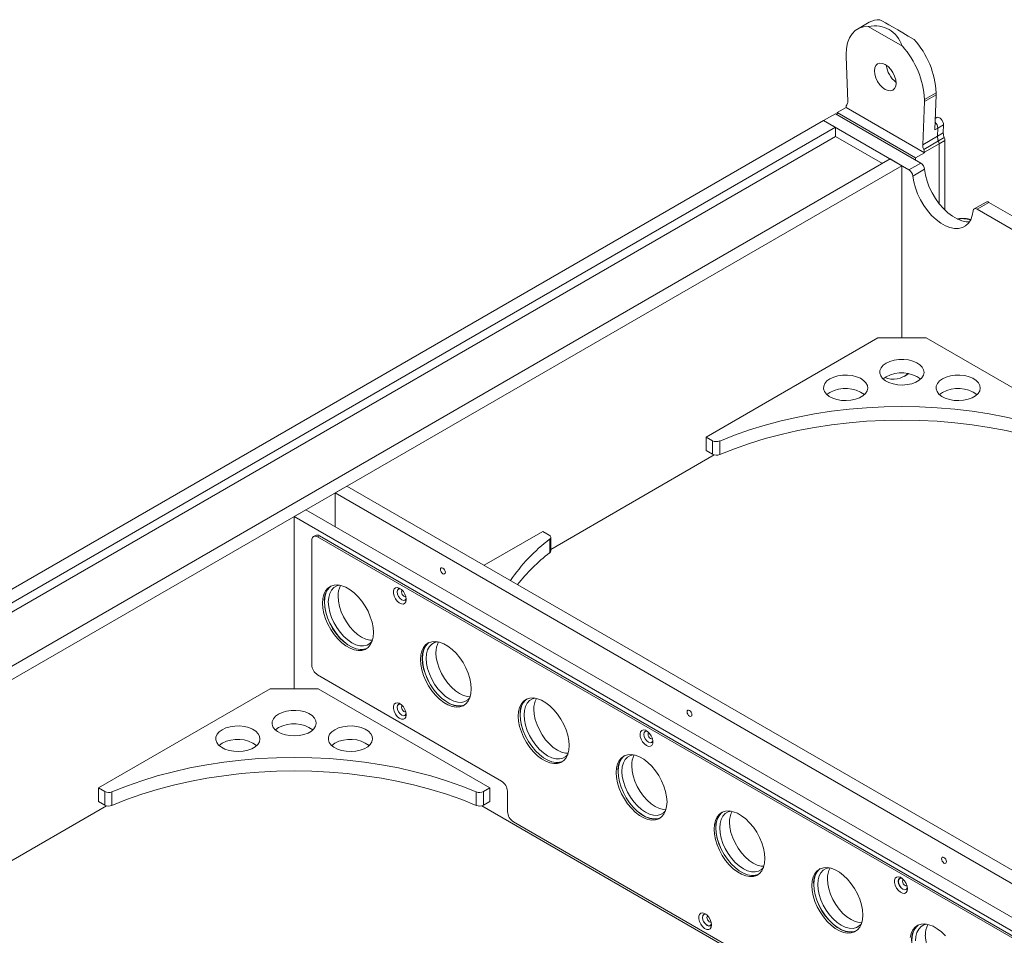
# Model space of a CAD drawing. Header units: millimetres. Extents: x -1824 to 791, y 646 to 1974.
# Tile 11 of 13: x -99 to 257, y 1466 to 1796. Entities that reach past the tile are written whole.
import ezdxf

# ---------------------------------------------------------------- set-up
doc = ezdxf.new("R2010")
doc.units = ezdxf.units.MM

msp = doc.modelspace()

# ---------------------------------------------------------------- linework, layer by layer
at = {"linetype": 'Continuous', "lineweight": 15}
for p, q in [((208.41, 1795.52), (204.17, 1793.07)), ((220.34, 1786.89), (208.01, 1794)), ((200.03, 1783.2), (200.03, 1783.91)), ((200.03, 1783.2), (200.04, 1783.2)), ((200.64, 1766.92), (200.04, 1783.2)), ((228.31, 1767.58), (232.56, 1770.03)), ((228.31, 1766.87), (232.56, 1769.32)), ((232.54, 1769.32), (232.06, 1756.66)), ((232.56, 1769.32), (232.56, 1770.03)), ((196.85, 1762.88), (200.03, 1764.72)), ((200.03, 1764.72), (200.03, 1764.87)), ((200.03, 1764.72), (228.31, 1748.39)), ((228.3, 1766.88), (227.7, 1751.3)), ((228.3, 1766.88), (228.31, 1766.87)), ((228.31, 1767.58), (228.31, 1766.87)), ((191.9, 1760.03), (196.14, 1762.48)), ((226.98, 1744.67), (196.14, 1762.48)), ((196.85, 1762.88), (225.13, 1746.56)), ((196.85, 1762.07), (196.85, 1762.88)), ((232.81, 1761.11), (232.21, 1760.76)), ((232.21, 1760.77), (232.38, 1760.86)), ((191.9, 1760.03), (-210.95, 1527.47)), ((196.14, 1757.58), (-209.33, 1523.5)), ((222.74, 1742.22), (191.9, 1760.03)), ((196.14, 1757.58), (191.9, 1760.03)), ((196.14, 1754.31), (196.14, 1757.58)), ((232.06, 1756.66), (233.12, 1757.27)), ((233.01, 1754.36), (233.12, 1757.27)), ((233.12, 1757.27), (235.24, 1758.5)), ((235.24, 1758.5), (235.13, 1755.59)), ((-208.55, 1520.69), (196.14, 1754.31)), ((196.14, 1754.31), (213.11, 1744.52)), ((227.7, 1751.3), (233.01, 1754.36)), ((235.13, 1755.59), (233.01, 1754.36)), ((235.49, 1753.89), (233.37, 1752.67)), ((233.37, 1752.67), (228.07, 1749.61)), ((233.62, 1751.61), (228.31, 1748.55)), ((235.74, 1752.83), (233.62, 1751.61)), ((233.62, 1730), (233.62, 1751.61)), ((235.74, 1727.64), (235.74, 1752.83)), ((228.31, 1748.39), (225.13, 1746.56)), ((225.13, 1746.56), (225.13, 1745.74)), ((228.31, 1748.55), (228.31, 1748.39)), ((215.94, 1746.15), (-204.08, 1503.68)), ((220.18, 1743.7), (-199.84, 1501.23)), ((220.18, 1743.7), (215.94, 1746.15)), ((220.18, 1727.37), (220.18, 1743.7)), ((222.74, 1742.22), (226.98, 1744.67)), ((224.14, 1739.97), (228.39, 1742.42)), ((250.57, 1730.58), (246.32, 1728.13)), ((247.32, 1728.03), (251.57, 1730.48)), ((294.16, 1705.89), (251.57, 1730.48)), ((220.18, 1694.71), (220.18, 1727.37)), ((289.91, 1703.44), (247.32, 1728.03)), ((220.18, 1681.52), (220.18, 1694.71)), ((211.47, 1681.52), (149.47, 1645.72)), ((228.89, 1681.52), (211.47, 1681.52)), ((290.89, 1645.72), (228.89, 1681.52)), ((220.99, 1667.59), (222.74, 1668.6)), ((149.47, 1645.72), (151.78, 1644.39)), ((149.47, 1645.72), (149.47, 1640.82)), ((151.78, 1644.39), (151.78, 1639.49)), ((154.38, 1644.27), (154.38, 1639.37)), ((149.47, 1640.82), (151.78, 1639.49)), ((93.33, 1605.14), (152.4, 1639.25)), ((15.47, 1625.52), (19.72, 1627.97)), ((15.47, 1625.52), (15.47, 1613.28)), ((515.4, 1336.92), (15.47, 1625.52)), ((519.64, 1339.37), (19.72, 1627.97)), ((4.87, 1619.4), (0.62, 1616.95)), ((4.87, 1619.4), (504.79, 1330.8)), ((0.62, 1600.62), (0.62, 1616.95)), ((0.62, 1616.95), (500.55, 1328.35)), ((69.22, 1599.39), (90.43, 1611.64)), ((90.43, 1611.64), (92.74, 1610.3)), ((6.99, 1608.38), (6.99, 1563.47)), ((8.32, 1610.16), (7.61, 1609.75)), ((9.11, 1609.6), (9.82, 1610.01)), ((490.65, 1331.62), (9.11, 1609.6)), ((491.36, 1332.03), (9.82, 1610.01)), ((92.94, 1603.9), (92.94, 1608.8)), ((93.33, 1604.59), (93.33, 1609.48)), ((0.62, 1567.96), (0.62, 1600.62)), ((0.62, 1554.77), (0.62, 1567.96)), ((9.11, 1559.79), (75.58, 1521.42)), ((-8.08, 1554.77), (-70.09, 1518.97)), ((9.33, 1554.77), (-8.08, 1554.77)), ((71.34, 1518.97), (9.33, 1554.77)), ((-70.09, 1518.97), (-67.77, 1517.64)), ((-70.09, 1518.97), (-70.09, 1514.07)), ((69.02, 1517.64), (71.34, 1518.97)), ((71.34, 1518.97), (71.34, 1514.07)), ((-67.77, 1517.64), (-67.77, 1512.74)), ((-65.18, 1517.52), (-65.18, 1512.63)), ((66.43, 1512.63), (66.43, 1517.52)), ((69.02, 1517.64), (69.02, 1512.74)), ((77.7, 1517.75), (77.7, 1510.4)), ((-126.23, 1478.4), (-67.16, 1512.5)), ((-70.09, 1514.07), (-67.77, 1512.74)), ((426.94, 1305.52), (68.41, 1512.5)), ((69.02, 1512.74), (71.34, 1514.07)), ((79.82, 1506.73), (419.94, 1310.38))]:
    msp.add_line(p, q, dxfattribs=at)
at = {"linetype": 'Continuous', "lineweight": 15, "flags": 128}
for points in [[(200.03, 1783.91), (200.17, 1786.11), (200.58, 1788.1), (201.26, 1789.86), (202.19, 1791.34), (203.35, 1792.51), (204.73, 1793.36), (206.29, 1793.86), (208.01, 1794)], [(218.06, 1773.5), (217.93, 1774.74), (217.54, 1776.05), (216.92, 1777.33), (216.12, 1778.51), (215.18, 1779.5), (214.17, 1780.24), (213.16, 1780.67), (212.23, 1780.76), (211.42, 1780.51), (210.8, 1779.94), (210.41, 1779.08), (210.28, 1777.99), (210.41, 1776.75), (210.8, 1775.45), (211.42, 1774.16), (212.23, 1772.98), (213.16, 1771.99), (214.17, 1771.26), (215.18, 1770.83), (216.12, 1770.73), (216.92, 1770.98), (217.54, 1771.56), (217.93, 1772.42), (218.06, 1773.5)], [(235.24, 1758.5), (235.19, 1759.01), (235.02, 1759.56), (234.74, 1760.1), (234.38, 1760.57), (233.97, 1760.93), (233.54, 1761.15), (233.14, 1761.21), (232.81, 1761.11)], [(245.92, 1727.39), (245.6, 1725.68), (245.03, 1724.18), (244.23, 1722.94), (243.21, 1721.98), (242.01, 1721.34), (240.63, 1721.01), (239.13, 1721.02), (237.53, 1721.36), (235.87, 1722.02), (234.19, 1722.99), (232.53, 1724.25), (230.93, 1725.75), (229.43, 1727.48), (228.06, 1729.39), (226.85, 1731.43), (225.83, 1733.56), (225.03, 1735.73), (224.46, 1737.88), (224.14, 1739.97)], [(244.61, 1723.44), (243.37, 1723.47), (241.77, 1723.81), (240.11, 1724.47), (238.43, 1725.44), (236.78, 1726.69), (235.18, 1728.2), (233.67, 1729.93), (232.3, 1731.84), (231.09, 1733.88), (230.07, 1736.01), (229.27, 1738.18), (228.7, 1740.33), (228.39, 1742.42)], [(247.32, 1728.03), (247.07, 1728.15), (246.82, 1728.21), (246.59, 1728.22), (246.38, 1728.16), (246.21, 1728.04), (246.07, 1727.87), (245.97, 1727.66), (245.92, 1727.39)], [(214.52, 1672.39), (215.87, 1673.01), (217.42, 1673.46), (219.1, 1673.7), (220.83, 1673.72), (222.53, 1673.54), (224.12, 1673.14), (225.52, 1672.56), (226.68, 1671.81), (227.53, 1670.95), (228.04, 1669.99), (228.18, 1669), (227.95, 1668.01), (227.35, 1667.07), (226.42, 1666.23), (225.19, 1665.52), (223.74, 1664.98), (222.11, 1664.64), (220.4, 1664.5), (218.67, 1664.58), (217.02, 1664.88), (215.51, 1665.37), (214.23, 1666.04), (213.22, 1666.85), (212.53, 1667.76), (212.21, 1668.75), (212.25, 1669.74), (212.67, 1670.71), (213.44, 1671.61), (214.52, 1672.39)], [(194.2, 1666.74), (195.54, 1667.37), (197.09, 1667.81), (198.77, 1668.05), (200.5, 1668.08), (202.2, 1667.89), (203.79, 1667.5), (205.19, 1666.92), (206.35, 1666.17), (207.2, 1665.3), (207.71, 1664.35), (207.85, 1663.35), (207.62, 1662.36), (207.02, 1661.43), (206.09, 1660.58), (204.86, 1659.88), (203.41, 1659.34), (201.78, 1659), (200.07, 1658.86), (198.34, 1658.94), (196.69, 1659.24), (195.19, 1659.73), (193.9, 1660.39), (192.89, 1661.21), (192.2, 1662.12), (191.88, 1663.1), (191.93, 1664.1), (192.34, 1665.07), (193.11, 1665.97), (194.2, 1666.74)], [(214.52, 1667.49), (213.44, 1666.71), (213.4, 1666.67)], [(234.85, 1666.74), (236.2, 1667.37), (237.75, 1667.81), (239.43, 1668.05), (241.16, 1668.08), (242.86, 1667.89), (244.45, 1667.5), (245.85, 1666.92), (247.01, 1666.17), (247.86, 1665.3), (248.37, 1664.35), (248.51, 1663.35), (248.27, 1662.36), (247.68, 1661.43), (246.75, 1660.58), (245.52, 1659.88), (244.07, 1659.34), (242.44, 1659), (240.73, 1658.86), (239, 1658.94), (237.35, 1659.24), (235.84, 1659.73), (234.56, 1660.39), (233.55, 1661.21), (232.86, 1662.12), (232.54, 1663.1), (232.58, 1664.1), (233, 1665.07), (233.77, 1665.97), (234.85, 1666.74)], [(194.2, 1661.84), (193.11, 1661.07), (193.07, 1661.03)], [(234.85, 1661.84), (233.77, 1661.07), (233.73, 1661.03)], [(154.38, 1644.27), (159.65, 1646.37), (165.11, 1648.3), (170.76, 1650.03), (176.57, 1651.58), (182.53, 1652.93), (188.61, 1654.08), (194.8, 1655.03), (201.07, 1655.77), (207.41, 1656.3), (213.78, 1656.62), (220.18, 1656.73), (226.58, 1656.62), (232.96, 1656.3), (239.29, 1655.77), (245.56, 1655.03), (251.75, 1654.08), (257.83, 1652.93), (263.79, 1651.58), (269.6, 1650.03), (275.25, 1648.3), (280.72, 1646.37), (285.98, 1644.27)], [(154.38, 1639.37), (159.65, 1641.47), (165.11, 1643.4), (170.76, 1645.13), (176.57, 1646.68), (182.53, 1648.03), (188.61, 1649.18), (194.8, 1650.13), (201.07, 1650.87), (207.41, 1651.4), (213.78, 1651.72), (220.18, 1651.83), (226.58, 1651.72), (232.96, 1651.4), (239.29, 1650.87), (245.56, 1650.13), (251.75, 1649.18), (257.83, 1648.03), (263.79, 1646.68), (269.6, 1645.13), (275.25, 1643.4), (280.72, 1641.47), (285.98, 1639.37)], [(92.74, 1610.3), (92.97, 1610.14), (93.14, 1609.97), (93.26, 1609.77), (93.32, 1609.57), (93.31, 1609.37), (93.25, 1609.17), (93.12, 1608.98), (92.94, 1608.8)], [(54.37, 1598.38), (54.7, 1598.1), (54.99, 1597.72), (55.18, 1597.28), (55.25, 1596.85), (55.18, 1596.5), (54.99, 1596.27), (54.7, 1596.22), (54.37, 1596.34), (54.03, 1596.61), (53.74, 1597), (53.55, 1597.44), (53.48, 1597.87), (53.55, 1598.22), (53.74, 1598.44), (54.03, 1598.5), (54.37, 1598.38)], [(29.26, 1575.11), (29.14, 1576.93), (28.76, 1578.84), (28.15, 1580.8), (27.32, 1582.75), (26.3, 1584.63), (25.1, 1586.4), (23.76, 1588), (22.33, 1589.4), (20.83, 1590.55), (19.31, 1591.43), (17.81, 1592.01), (16.38, 1592.27), (15.04, 1592.2), (13.84, 1591.82), (12.82, 1591.12), (11.99, 1590.13), (11.38, 1588.88), (11, 1587.4), (10.88, 1585.72), (11, 1583.9), (11.38, 1581.99), (11.99, 1580.03), (12.82, 1578.08), (13.84, 1576.2), (15.04, 1574.43), (16.38, 1572.82), (17.81, 1571.43), (19.31, 1570.27), (20.83, 1569.4), (22.33, 1568.82), (23.76, 1568.56), (25.1, 1568.62), (26.3, 1569.01), (27.32, 1569.71), (28.15, 1570.69), (28.76, 1571.95), (29.14, 1573.43), (29.26, 1575.11)], [(13.93, 1591.86), (13.52, 1591.53), (12.69, 1590.54), (12.08, 1589.29), (11.71, 1587.8), (11.59, 1586.13), (11.71, 1584.31), (12.08, 1582.39), (12.69, 1580.44), (13.52, 1578.49), (14.55, 1576.61), (15.75, 1574.84), (17.08, 1573.23), (18.52, 1571.83), (20.02, 1570.68), (21.54, 1569.8), (23.03, 1569.23), (24.47, 1568.97), (25.81, 1569.03), (26.91, 1569.38)], [(17.05, 1592.18), (16.01, 1591.92), (14.96, 1591.32), (14.11, 1590.4), (13.48, 1589.21), (13.1, 1587.78), (12.97, 1586.15)], [(41.14, 1587.03), (41.02, 1586.23), (40.65, 1585.66), (40.09, 1585.38), (39.38, 1585.43), (38.62, 1585.8), (37.87, 1586.45), (37.23, 1587.31), (36.76, 1588.28), (36.51, 1589.26), (36.51, 1590.15), (36.76, 1590.84), (37.23, 1591.27), (37.87, 1591.39), (38.62, 1591.17), (39.38, 1590.66), (40.09, 1589.9), (40.65, 1588.97), (41.02, 1587.98), (41.14, 1587.03)], [(39.1, 1590.88), (38.88, 1590.92), (38.34, 1590.82), (37.98, 1590.41), (37.85, 1589.74), (37.98, 1588.94), (38.34, 1588.11), (38.88, 1587.38), (39.52, 1586.87), (40.15, 1586.64), (40.69, 1586.75), (41.05, 1587.16), (41.12, 1587.37)], [(39.19, 1590.81), (38.89, 1590.88), (38.37, 1590.78), (38.01, 1590.37), (37.89, 1589.72), (38.01, 1588.93), (38.37, 1588.12), (38.89, 1587.41), (39.52, 1586.91), (40.14, 1586.69), (40.67, 1586.79), (41.02, 1587.2), (41.11, 1587.49)], [(39.41, 1589.74), (39.48, 1590.1), (39.67, 1590.32), (39.71, 1590.34)], [(16.51, 1588.19), (16.63, 1586.4), (17.02, 1584.53), (17.65, 1582.61), (18.5, 1580.72), (19.55, 1578.9), (20.76, 1577.21), (22.11, 1575.71), (23.54, 1574.44), (25.02, 1573.44), (26.5, 1572.73), (27.93, 1572.35), (28.87, 1572.28)], [(40.96, 1588.18), (40.92, 1588.15), (40.63, 1588.1), (40.29, 1588.21), (39.96, 1588.49), (39.67, 1588.87), (39.48, 1589.31), (39.41, 1589.74)], [(26.73, 1569.25), (25.82, 1569), (24.48, 1568.93), (23.04, 1569.19), (21.54, 1569.77), (20.02, 1570.65), (18.51, 1571.81), (17.07, 1573.21), (15.73, 1574.82), (14.53, 1576.59), (13.5, 1578.48), (12.67, 1580.44), (12.06, 1582.4), (11.68, 1584.32), (11.56, 1586.15)], [(12.97, 1586.15), (13.1, 1584.36), (13.48, 1582.49), (14.11, 1580.57), (14.96, 1578.68), (16.01, 1576.86), (17.23, 1575.17), (18.57, 1573.67), (20.01, 1572.4), (21.48, 1571.4), (22.96, 1570.69), (24.4, 1570.31), (25.74, 1570.26), (26.96, 1570.54), (28.01, 1571.14), (28.75, 1571.91)], [(64.62, 1554.7), (64.49, 1556.52), (64.12, 1558.43), (63.51, 1560.39), (62.68, 1562.34), (61.65, 1564.22), (60.45, 1565.99), (59.12, 1567.59), (57.68, 1568.99), (56.18, 1570.14), (54.67, 1571.02), (53.17, 1571.6), (51.73, 1571.86), (50.4, 1571.79), (49.2, 1571.41), (48.17, 1570.71), (47.34, 1569.72), (46.73, 1568.47), (46.36, 1566.98), (46.23, 1565.31), (46.36, 1563.49), (46.73, 1561.58), (47.34, 1559.62), (48.17, 1557.67), (49.2, 1555.79), (50.4, 1554.02), (51.73, 1552.41), (53.17, 1551.02), (54.67, 1549.86), (56.18, 1548.99), (57.68, 1548.41), (59.12, 1548.15), (60.45, 1548.21), (61.65, 1548.6), (62.68, 1549.3), (63.51, 1550.28), (64.12, 1551.54), (64.49, 1553.02), (64.62, 1554.7)], [(49.29, 1571.45), (48.88, 1571.12), (48.05, 1570.13), (47.44, 1568.88), (47.07, 1567.39), (46.94, 1565.72), (47.07, 1563.9), (47.44, 1561.98), (48.05, 1560.03), (48.88, 1558.08), (49.91, 1556.2), (51.11, 1554.43), (52.44, 1552.82), (53.88, 1551.42), (55.37, 1550.27), (56.89, 1549.39), (58.39, 1548.82), (59.83, 1548.56), (61.16, 1548.62), (62.27, 1548.97)], [(52.4, 1571.77), (51.37, 1571.51), (50.32, 1570.91), (49.47, 1569.99), (48.84, 1568.8), (48.45, 1567.37), (48.33, 1565.74)], [(61.54, 1548.66), (61.18, 1548.58), (59.84, 1548.52), (58.4, 1548.78), (56.89, 1549.36), (55.37, 1550.24), (53.87, 1551.4), (52.43, 1552.8), (51.09, 1554.41), (49.89, 1556.18), (48.86, 1558.07), (48.02, 1560.03), (47.41, 1561.99), (47.04, 1563.91), (46.91, 1565.74)], [(48.33, 1565.74), (48.45, 1563.95), (48.84, 1562.08), (49.47, 1560.16), (50.32, 1558.27), (51.37, 1556.45), (52.58, 1554.76), (53.93, 1553.26), (55.36, 1551.99), (56.84, 1550.99), (58.32, 1550.28), (59.75, 1549.9), (61.1, 1549.85), (62.31, 1550.13), (63.36, 1550.73), (64.11, 1551.5)], [(51.86, 1567.78), (51.99, 1565.99), (52.37, 1564.12), (53, 1562.2), (53.85, 1560.31), (54.9, 1558.49), (56.12, 1556.8), (57.46, 1555.3), (58.9, 1554.03), (60.38, 1553.03), (61.85, 1552.32), (63.29, 1551.94), (64.23, 1551.87)], [(99.97, 1534.29), (99.85, 1536.11), (99.48, 1538.02), (98.87, 1539.98), (98.04, 1541.93), (97.01, 1543.81), (95.81, 1545.58), (94.47, 1547.18), (93.04, 1548.58), (91.54, 1549.73), (90.02, 1550.61), (88.52, 1551.19), (87.09, 1551.45), (85.75, 1551.38), (84.56, 1551), (83.53, 1550.3), (82.7, 1549.31), (82.09, 1548.06), (81.71, 1546.57), (81.59, 1544.9), (81.71, 1543.08), (82.09, 1541.17), (82.7, 1539.21), (83.53, 1537.26), (84.56, 1535.38), (85.75, 1533.61), (87.09, 1532), (88.52, 1530.61), (90.02, 1529.45), (91.54, 1528.58), (93.04, 1528), (94.47, 1527.74), (95.81, 1527.8), (97.01, 1528.19), (98.04, 1528.89), (98.87, 1529.87), (99.48, 1531.13), (99.85, 1532.61), (99.97, 1534.29)], [(84.64, 1551.04), (84.23, 1550.71), (83.4, 1549.72), (82.79, 1548.47), (82.42, 1546.98), (82.3, 1545.31), (82.42, 1543.49), (82.79, 1541.57), (83.4, 1539.62), (84.23, 1537.67), (85.26, 1535.79), (86.46, 1534.02), (87.8, 1532.41), (89.23, 1531.01), (90.73, 1529.86), (92.25, 1528.98), (93.74, 1528.41), (95.18, 1528.15), (96.52, 1528.21), (97.62, 1528.56)], [(87.76, 1551.36), (86.72, 1551.1), (85.67, 1550.5), (84.82, 1549.58), (84.19, 1548.39), (83.81, 1546.96), (83.68, 1545.33)], [(41.14, 1545.39), (41.02, 1544.58), (40.65, 1544.01), (40.09, 1543.74), (39.38, 1543.79), (38.62, 1544.16), (37.87, 1544.81), (37.23, 1545.66), (36.76, 1546.64), (36.51, 1547.62), (36.51, 1548.51), (36.76, 1549.2), (37.23, 1549.63), (37.87, 1549.74), (38.62, 1549.53), (39.38, 1549.01), (40.09, 1548.25), (40.65, 1547.33), (41.02, 1546.33), (41.14, 1545.39)], [(39.1, 1549.24), (38.88, 1549.28), (38.34, 1549.18), (37.98, 1548.76), (37.85, 1548.1), (37.98, 1547.29), (38.34, 1546.46), (38.88, 1545.74), (39.52, 1545.22), (40.15, 1545), (40.69, 1545.11), (41.05, 1545.52), (41.12, 1545.73)], [(39.19, 1549.17), (38.89, 1549.24), (38.37, 1549.13), (38.01, 1548.73), (37.89, 1548.08), (38.01, 1547.29), (38.37, 1546.48), (38.89, 1545.77), (39.52, 1545.26), (40.14, 1545.05), (40.67, 1545.15), (41.02, 1545.56), (41.11, 1545.85)], [(39.41, 1548.1), (39.48, 1548.45), (39.67, 1548.67), (39.71, 1548.7)], [(40.96, 1546.53), (40.92, 1546.51), (40.63, 1546.45), (40.29, 1546.57), (39.96, 1546.84), (39.67, 1547.23), (39.48, 1547.67), (39.41, 1548.1)], [(87.22, 1547.37), (87.35, 1545.58), (87.73, 1543.71), (88.36, 1541.79), (89.21, 1539.9), (90.26, 1538.08), (91.47, 1536.39), (92.82, 1534.89), (94.25, 1533.62), (95.73, 1532.62), (97.21, 1531.91), (98.64, 1531.53), (99.59, 1531.46)], [(-5.03, 1545.64), (-3.68, 1546.26), (-2.13, 1546.71), (-0.46, 1546.95), (1.27, 1546.98), (2.97, 1546.79), (4.56, 1546.39), (5.97, 1545.81), (7.12, 1545.07), (7.97, 1544.2), (8.48, 1543.24), (8.62, 1542.25), (8.39, 1541.26), (7.79, 1540.32), (6.86, 1539.48), (5.64, 1538.77), (4.18, 1538.24), (2.56, 1537.89), (0.84, 1537.76), (-0.88, 1537.84), (-2.54, 1538.13), (-4.04, 1538.62), (-5.33, 1539.29), (-6.34, 1540.1), (-7.02, 1541.02), (-7.35, 1542), (-7.3, 1543), (-6.88, 1543.97), (-6.12, 1544.86), (-5.03, 1545.64)], [(96.9, 1528.25), (96.53, 1528.17), (95.19, 1528.11), (93.75, 1528.37), (92.25, 1528.95), (90.73, 1529.83), (89.22, 1530.99), (87.78, 1532.39), (86.44, 1534), (85.24, 1535.77), (84.21, 1537.66), (83.38, 1539.62), (82.77, 1541.58), (82.39, 1543.5), (82.27, 1545.33)], [(83.68, 1545.33), (83.81, 1543.54), (84.19, 1541.67), (84.82, 1539.75), (85.67, 1537.85), (86.72, 1536.04), (87.94, 1534.35), (89.28, 1532.85), (90.72, 1531.58), (92.2, 1530.58), (93.67, 1529.87), (95.11, 1529.49), (96.45, 1529.44), (97.67, 1529.72), (98.72, 1530.32), (99.46, 1531.09)], [(143.46, 1544.9), (143.8, 1544.79), (144.09, 1544.84), (144.28, 1545.06), (144.34, 1545.41), (144.28, 1545.84), (144.09, 1546.28), (143.8, 1546.67), (143.46, 1546.94), (143.12, 1547.06), (142.84, 1547.01), (142.64, 1546.79), (142.58, 1546.43), (142.64, 1546), (142.84, 1545.56), (143.12, 1545.18), (143.46, 1544.9)], [(-25.36, 1540), (-24.01, 1540.62), (-22.46, 1541.07), (-20.78, 1541.31), (-19.06, 1541.33), (-17.36, 1541.15), (-15.77, 1540.75), (-14.36, 1540.17), (-13.21, 1539.43), (-12.36, 1538.56), (-11.85, 1537.6), (-11.71, 1536.61), (-11.94, 1535.62), (-12.54, 1534.68), (-13.47, 1533.84), (-14.69, 1533.13), (-16.15, 1532.59), (-17.77, 1532.25), (-19.49, 1532.11), (-21.21, 1532.2), (-22.87, 1532.49), (-24.37, 1532.98), (-25.66, 1533.65), (-26.67, 1534.46), (-27.35, 1535.38), (-27.68, 1536.36), (-27.63, 1537.35), (-27.21, 1538.32), (-26.45, 1539.22), (-25.36, 1540)], [(-5.03, 1540.74), (-6.12, 1539.96), (-6.16, 1539.92)], [(15.3, 1540), (16.65, 1540.62), (18.2, 1541.07), (19.87, 1541.31), (21.6, 1541.33), (23.3, 1541.15), (24.89, 1540.75), (26.3, 1540.17), (27.45, 1539.43), (28.3, 1538.56), (28.81, 1537.6), (28.95, 1536.61), (28.72, 1535.62), (28.12, 1534.68), (27.19, 1533.84), (25.97, 1533.13), (24.51, 1532.59), (22.89, 1532.25), (21.17, 1532.11), (19.45, 1532.2), (17.79, 1532.49), (16.29, 1532.98), (15, 1533.65), (13.99, 1534.46), (13.31, 1535.38), (12.98, 1536.36), (13.03, 1537.35), (13.45, 1538.32), (14.21, 1539.22), (15.3, 1540)], [(127.9, 1534.25), (127.15, 1534.83), (126.47, 1535.64), (125.95, 1536.6), (125.64, 1537.59), (125.58, 1538.51), (125.77, 1539.26), (126.19, 1539.76), (126.79, 1539.95), (127.52, 1539.82), (128.29, 1539.38), (129.01, 1538.67), (129.62, 1537.78), (130.04, 1536.79), (130.23, 1535.82), (130.17, 1534.98), (129.86, 1534.34), (129.34, 1533.99), (128.66, 1533.96), (127.9, 1534.25)], [(126.95, 1538.31), (127.08, 1538.97), (127.44, 1539.39), (127.98, 1539.49), (128.19, 1539.45)], [(130.22, 1535.94), (130.15, 1535.73), (129.79, 1535.32), (129.25, 1535.21), (128.61, 1535.43), (127.98, 1535.95), (127.44, 1536.67), (127.08, 1537.5), (126.95, 1538.31)], [(130.21, 1536.06), (130.11, 1535.77), (129.76, 1535.36), (129.23, 1535.26), (128.61, 1535.47), (127.99, 1535.98), (127.46, 1536.69), (127.11, 1537.5), (126.98, 1538.29), (127.11, 1538.94), (127.46, 1539.34), (127.99, 1539.45), (128.29, 1539.38)], [(128.81, 1538.9), (128.76, 1538.88), (128.57, 1538.66), (128.51, 1538.31)], [(128.51, 1538.31), (128.57, 1537.88), (128.76, 1537.44), (129.05, 1537.05), (129.39, 1536.78), (129.73, 1536.66), (130.01, 1536.72), (130.06, 1536.74)], [(-25.36, 1535.1), (-26.45, 1534.32), (-26.49, 1534.28)], [(15.3, 1535.1), (14.21, 1534.32), (14.17, 1534.28)], [(-65.18, 1517.52), (-59.91, 1519.63), (-54.44, 1521.55), (-48.8, 1523.29), (-42.98, 1524.83), (-37.02, 1526.18), (-30.94, 1527.34), (-24.76, 1528.28), (-18.48, 1529.02), (-12.15, 1529.55), (-5.77, 1529.87), (0.62, 1529.98), (7.02, 1529.87), (13.4, 1529.55), (19.73, 1529.02), (26.01, 1528.28), (32.19, 1527.34), (38.27, 1526.18), (44.23, 1524.83), (50.05, 1523.29), (55.69, 1521.55), (61.16, 1519.63), (66.43, 1517.52)], [(135.33, 1513.88), (135.2, 1515.7), (134.83, 1517.61), (134.22, 1519.57), (133.39, 1521.52), (132.36, 1523.4), (131.16, 1525.17), (129.83, 1526.77), (128.39, 1528.17), (126.9, 1529.32), (125.38, 1530.2), (123.88, 1530.78), (122.44, 1531.04), (121.11, 1530.97), (119.91, 1530.59), (118.88, 1529.89), (118.05, 1528.9), (117.44, 1527.65), (117.07, 1526.16), (116.94, 1524.49), (117.07, 1522.67), (117.44, 1520.76), (118.05, 1518.8), (118.88, 1516.85), (119.91, 1514.97), (121.11, 1513.2), (122.44, 1511.59), (123.88, 1510.2), (125.38, 1509.04), (126.9, 1508.17), (128.39, 1507.59), (129.83, 1507.33), (131.16, 1507.39), (132.36, 1507.78), (133.39, 1508.48), (134.22, 1509.46), (134.83, 1510.72), (135.2, 1512.2), (135.33, 1513.88)], [(120, 1530.63), (119.59, 1530.3), (118.76, 1529.31), (118.15, 1528.06), (117.78, 1526.57), (117.65, 1524.9), (117.78, 1523.08), (118.15, 1521.16), (118.76, 1519.21), (119.59, 1517.26), (120.62, 1515.38), (121.82, 1513.61), (123.15, 1512), (124.59, 1510.6), (126.08, 1509.45), (127.6, 1508.57), (129.1, 1508), (130.54, 1507.74), (131.87, 1507.8), (132.98, 1508.15)], [(123.11, 1530.95), (122.08, 1530.69), (121.03, 1530.09), (120.18, 1529.17), (119.55, 1527.98), (119.17, 1526.55), (119.04, 1524.91)], [(122.57, 1526.96), (122.7, 1525.17), (123.08, 1523.3), (123.71, 1521.38), (124.56, 1519.49), (125.61, 1517.67), (126.83, 1515.98), (128.17, 1514.48), (129.61, 1513.21), (131.09, 1512.21), (132.56, 1511.5), (134, 1511.12), (134.94, 1511.05)], [(-65.18, 1512.63), (-59.91, 1514.73), (-54.44, 1516.65), (-48.8, 1518.39), (-42.98, 1519.93), (-37.02, 1521.29), (-30.94, 1522.44), (-24.76, 1523.38), (-18.48, 1524.12), (-12.15, 1524.65), (-5.77, 1524.97), (0.62, 1525.08), (7.02, 1524.97), (13.4, 1524.65), (19.73, 1524.12), (26.01, 1523.38), (32.19, 1522.44), (38.27, 1521.29), (44.23, 1519.93), (50.05, 1518.39), (55.69, 1516.65), (61.16, 1514.73), (66.43, 1512.63)], [(132.8, 1508.02), (131.89, 1507.76), (130.55, 1507.7), (129.11, 1507.96), (127.61, 1508.54), (126.08, 1509.42), (124.58, 1510.57), (123.14, 1511.98), (121.8, 1513.59), (120.6, 1515.36), (119.57, 1517.25), (118.73, 1519.2), (118.12, 1521.17), (117.75, 1523.09), (117.62, 1524.91)], [(119.04, 1524.91), (119.17, 1523.13), (119.55, 1521.26), (120.18, 1519.34), (121.03, 1517.44), (122.08, 1515.63), (123.29, 1513.94), (124.64, 1512.44), (126.07, 1511.17), (127.55, 1510.17), (129.03, 1509.46), (130.46, 1509.08), (131.81, 1509.03), (133.02, 1509.31), (134.07, 1509.91), (134.82, 1510.68)], [(170.68, 1493.47), (170.56, 1495.29), (170.19, 1497.2), (169.58, 1499.16), (168.75, 1501.1), (167.72, 1502.99), (166.52, 1504.76), (165.18, 1506.36), (163.75, 1507.76), (162.25, 1508.91), (160.73, 1509.79), (159.24, 1510.37), (157.8, 1510.63), (156.46, 1510.56), (155.27, 1510.18), (154.24, 1509.48), (153.41, 1508.49), (152.8, 1507.24), (152.42, 1505.75), (152.3, 1504.08), (152.42, 1502.26), (152.8, 1500.35), (153.41, 1498.39), (154.24, 1496.44), (155.27, 1494.56), (156.46, 1492.79), (157.8, 1491.18), (159.24, 1489.79), (160.73, 1488.63), (162.25, 1487.76), (163.75, 1487.18), (165.18, 1486.92), (166.52, 1486.98), (167.72, 1487.37), (168.75, 1488.07), (169.58, 1489.05), (170.19, 1490.31), (170.56, 1491.79), (170.68, 1493.47)], [(155.36, 1510.22), (154.94, 1509.89), (154.11, 1508.9), (153.5, 1507.65), (153.13, 1506.16), (153.01, 1504.49), (153.13, 1502.67), (153.5, 1500.75), (154.11, 1498.8), (154.94, 1496.85), (155.97, 1494.97), (157.17, 1493.2), (158.51, 1491.59), (159.94, 1490.19), (161.44, 1489.04), (162.96, 1488.16), (164.46, 1487.59), (165.89, 1487.33), (167.23, 1487.39), (168.34, 1487.73)], [(158.47, 1510.54), (157.43, 1510.28), (156.38, 1509.67), (155.53, 1508.76), (154.9, 1507.57), (154.52, 1506.14), (154.39, 1504.5)], [(157.93, 1506.55), (158.06, 1504.76), (158.44, 1502.89), (159.07, 1500.97), (159.92, 1499.08), (160.97, 1497.26), (162.18, 1495.57), (163.53, 1494.07), (164.96, 1492.8), (166.44, 1491.8), (167.92, 1491.09), (169.35, 1490.71), (170.3, 1490.64)], [(167.61, 1487.43), (167.24, 1487.35), (165.9, 1487.29), (164.46, 1487.55), (162.96, 1488.13), (161.44, 1489.01), (159.94, 1490.16), (158.49, 1491.57), (157.16, 1493.18), (155.95, 1494.95), (154.92, 1496.84), (154.09, 1498.79), (153.48, 1500.76), (153.1, 1502.68), (152.98, 1504.5)], [(154.39, 1504.5), (154.52, 1502.72), (154.9, 1500.85), (155.53, 1498.93), (156.38, 1497.03), (157.43, 1495.22), (158.65, 1493.53), (159.99, 1492.03), (161.43, 1490.76), (162.91, 1489.76), (164.38, 1489.05), (165.82, 1488.67), (167.16, 1488.62), (168.38, 1488.9), (169.43, 1489.5), (170.17, 1490.27)], [(234.5, 1493.37), (234.57, 1493.72), (234.76, 1493.94), (235.05, 1494), (235.38, 1493.88), (235.72, 1493.6), (236.01, 1493.22), (236.2, 1492.78), (236.27, 1492.35), (236.2, 1491.99), (236.01, 1491.77), (235.72, 1491.72), (235.38, 1491.84), (235.05, 1492.11), (234.76, 1492.5), (234.57, 1492.94), (234.5, 1493.37)], [(206.04, 1473.06), (205.91, 1474.88), (205.54, 1476.79), (204.93, 1478.75), (204.1, 1480.69), (203.07, 1482.58), (201.87, 1484.35), (200.54, 1485.95), (199.1, 1487.35), (197.61, 1488.5), (196.09, 1489.38), (194.59, 1489.96), (193.15, 1490.22), (191.82, 1490.15), (190.62, 1489.77), (189.59, 1489.07), (188.76, 1488.08), (188.15, 1486.83), (187.78, 1485.34), (187.65, 1483.67), (187.78, 1481.85), (188.15, 1479.94), (188.76, 1477.98), (189.59, 1476.03), (190.62, 1474.15), (191.82, 1472.38), (193.15, 1470.77), (194.59, 1469.38), (196.09, 1468.22), (197.61, 1467.35), (199.1, 1466.77), (200.54, 1466.51), (201.87, 1466.57), (203.07, 1466.96), (204.1, 1467.66), (204.93, 1468.64), (205.54, 1469.9), (205.91, 1471.38), (206.04, 1473.06)], [(190.71, 1489.81), (190.3, 1489.48), (189.47, 1488.49), (188.86, 1487.24), (188.49, 1485.75), (188.36, 1484.08), (188.49, 1482.26), (188.86, 1480.34), (189.47, 1478.39), (190.3, 1476.44), (191.33, 1474.56), (192.53, 1472.79), (193.86, 1471.18), (195.3, 1469.78), (196.8, 1468.63), (198.31, 1467.75), (199.81, 1467.18), (201.25, 1466.92), (202.58, 1466.98), (203.69, 1467.32)], [(193.82, 1490.13), (192.79, 1489.87), (191.74, 1489.26), (190.89, 1488.35), (190.26, 1487.16), (189.88, 1485.73), (189.75, 1484.09)], [(222.16, 1482.53), (222.04, 1481.73), (221.67, 1481.16), (221.1, 1480.88), (220.4, 1480.93), (219.64, 1481.3), (218.89, 1481.95), (218.25, 1482.81), (217.78, 1483.78), (217.53, 1484.76), (217.53, 1485.65), (217.78, 1486.34), (218.25, 1486.77), (218.89, 1486.89), (219.64, 1486.67), (220.4, 1486.16), (221.1, 1485.4), (221.67, 1484.47), (222.04, 1483.48), (222.16, 1482.53)], [(202.96, 1467.02), (202.6, 1466.94), (201.26, 1466.88), (199.82, 1467.14), (198.32, 1467.72), (196.79, 1468.6), (195.29, 1469.75), (193.85, 1471.16), (192.51, 1472.77), (191.31, 1474.54), (190.28, 1476.43), (189.44, 1478.38), (188.83, 1480.35), (188.46, 1482.27), (188.33, 1484.09)], [(189.75, 1484.09), (189.88, 1482.31), (190.26, 1480.44), (190.89, 1478.52), (191.74, 1476.62), (192.79, 1474.81), (194, 1473.12), (195.35, 1471.62), (196.78, 1470.35), (198.26, 1469.35), (199.74, 1468.64), (201.17, 1468.26), (202.52, 1468.21), (203.73, 1468.49), (204.78, 1469.09), (205.53, 1469.86)], [(193.28, 1486.14), (193.41, 1484.35), (193.8, 1482.48), (194.42, 1480.56), (195.27, 1478.67), (196.32, 1476.85), (197.54, 1475.16), (198.88, 1473.66), (200.32, 1472.39), (201.8, 1471.39), (203.28, 1470.68), (204.71, 1470.3), (205.65, 1470.23)], [(220.12, 1486.38), (219.9, 1486.42), (219.36, 1486.32), (219, 1485.91), (218.87, 1485.24), (219, 1484.44), (219.36, 1483.61), (219.9, 1482.88), (220.54, 1482.37), (221.17, 1482.14), (221.71, 1482.25), (222.07, 1482.66), (222.14, 1482.87)], [(220.21, 1486.31), (219.91, 1486.38), (219.39, 1486.28), (219.03, 1485.87), (218.91, 1485.22), (219.03, 1484.43), (219.39, 1483.62), (219.91, 1482.91), (220.54, 1482.41), (221.16, 1482.19), (221.69, 1482.29), (222.04, 1482.7), (222.13, 1482.99)], [(220.43, 1485.24), (220.5, 1485.6), (220.69, 1485.82), (220.73, 1485.84)], [(221.98, 1483.68), (221.94, 1483.65), (221.65, 1483.6), (221.31, 1483.71), (220.97, 1483.99), (220.69, 1484.37), (220.5, 1484.81), (220.43, 1485.24)], [(151.45, 1469.46), (151.32, 1468.66), (150.96, 1468.09), (150.39, 1467.81), (149.69, 1467.86), (148.92, 1468.23), (148.18, 1468.88), (147.54, 1469.73), (147.07, 1470.71), (146.82, 1471.69), (146.82, 1472.58), (147.07, 1473.27), (147.54, 1473.7), (148.18, 1473.81), (148.92, 1473.6), (149.69, 1473.09), (150.39, 1472.32), (150.96, 1471.4), (151.32, 1470.41), (151.45, 1469.46)], [(149.41, 1473.31), (149.19, 1473.35), (148.65, 1473.25), (148.29, 1472.83), (148.16, 1472.17), (148.29, 1471.37), (148.65, 1470.53), (149.19, 1469.81), (149.82, 1469.29), (150.46, 1469.07), (151, 1469.18), (151.36, 1469.59), (151.43, 1469.8)], [(149.5, 1473.24), (149.2, 1473.31), (148.67, 1473.21), (148.32, 1472.8), (148.2, 1472.15), (148.32, 1471.36), (148.67, 1470.55), (149.2, 1469.84), (149.82, 1469.34), (150.45, 1469.12), (150.97, 1469.22), (151.33, 1469.63), (151.42, 1469.92)], [(149.72, 1472.17), (149.79, 1472.52), (149.98, 1472.74), (150.02, 1472.77)], [(151.27, 1470.61), (151.23, 1470.58), (150.94, 1470.52), (150.6, 1470.64), (150.26, 1470.91), (149.98, 1471.3), (149.79, 1471.74), (149.72, 1472.17)], [(235.89, 1465.54), (234.46, 1466.94), (232.96, 1468.09), (231.44, 1468.97), (229.95, 1469.55), (228.51, 1469.81), (227.17, 1469.74), (225.98, 1469.36), (224.95, 1468.66), (224.12, 1467.67), (223.51, 1466.42), (223.14, 1464.93)], [(226.07, 1469.4), (225.66, 1469.07), (224.83, 1468.08), (224.22, 1466.83), (223.84, 1465.34), (223.72, 1463.67), (223.84, 1461.85), (224.22, 1459.93), (224.83, 1457.98), (225.66, 1456.03), (226.68, 1454.14), (227.88, 1452.38), (229.22, 1450.77), (230.65, 1449.37), (232.15, 1448.22), (233.67, 1447.34), (235.17, 1446.77), (236.6, 1446.51), (237.94, 1446.57), (239.05, 1446.91)], [(229.18, 1469.72), (228.14, 1469.46), (227.09, 1468.85), (226.24, 1467.94), (225.62, 1466.75), (225.23, 1465.32), (225.1, 1463.68)], [(228.64, 1465.73), (228.77, 1463.94), (229.15, 1462.07), (229.78, 1460.15), (230.63, 1458.26), (231.68, 1456.44), (232.89, 1454.75), (234.24, 1453.25), (235.67, 1451.98), (237.15, 1450.98), (238.63, 1450.27), (240.06, 1449.89), (241.01, 1449.82)]]:
    msp.add_lwpolyline(points, dxfattribs=at)
at = {"linetype": 'Continuous', "lineweight": 15}
for centre, radius, start, end in [((211.98, 1789.22), 7.24, 87.885, 119.5315), ((201.59, 1768.53), 31, 2.7694, 42.1397), ((197.35, 1766.08), 31, 2.7694, 42.1397), ((223.04, 1780.87), 8.54, 185.8008, 234.194), ((201.18, 1764.94), 1.16, 141.8319, 183.156), ((198.85, 1766.75), 1.8, 322.3372, 5.6064), ((230.02, 1757.2), 3.1, 1.3418, 46.197), ((236.95, 1754.33), 3.94, 179.4652, 204.8832), ((239.07, 1755.55), 3.94, 179.4652, 204.8832), ((233.05, 1752.77), 2.69, 1.3499, 24.6876), ((231.65, 1751.27), 3.94, 179.4652, 204.8832), ((230.93, 1751.54), 2.69, 1.3499, 24.6876), ((225.62, 1748.48), 2.69, 1.3499, 24.6876), ((225.29, 1742.06), 3.12, 6.6341, 57.1575), ((221.05, 1739.61), 3.12, 6.6341, 57.1575), ((250.98, 1729.7), 0.972, 53.2161, 115.473), ((241.88, 1715.09), 9.5, 70.9657, 100.2938), ((217.06, 1674.53), 7.93, 247.7538, 312.2231), ((220.11, 1657.36), 11.56, 53.6342, 118.8591), ((199.78, 1651.72), 11.56, 53.6343, 118.859), ((240.44, 1651.72), 11.56, 53.6343, 118.859), ((153.21, 1647.17), 3.12, 242.8916, 292.0804), ((153.21, 1642.27), 3.12, 242.8916, 292.0804), ((8.28, 1608.59), 1.31, 50.7962, 189.215), ((8.94, 1608.79), 1.51, 54.3829, 114.3069), ((132.24, 1557.39), 64.72, 127.3975, 145.6841), ((92.45, 1604.63), 0.88, 303.8923, 356.9261), ((134.76, 1549.83), 68.36, 127.724, 141.4591), ((18.22, 1586.79), 6.69, 132.0457, 185.5426), ((24.11, 1588.46), 7.61, 151.4144, 182.0846), ((53.57, 1566.38), 6.69, 132.0453, 185.5431), ((59.47, 1568.05), 7.61, 151.4147, 182.0836), ((11.59, 1563.68), 4.61, 182.6051, 237.3948), ((88.93, 1545.97), 6.69, 132.0455, 185.5433), ((94.82, 1547.64), 7.61, 151.4131, 182.0852), ((0.55, 1530.61), 11.56, 53.6343, 118.859), ((-19.78, 1524.97), 11.56, 53.6342, 118.859), ((20.88, 1524.97), 11.56, 53.6343, 118.859), ((124.28, 1525.56), 6.69, 132.0457, 185.5426), ((130.18, 1527.23), 7.61, 151.4144, 182.0846), ((73.09, 1517.54), 4.61, 2.6058, 57.3941), ((-66.35, 1520.42), 3.12, 242.8917, 292.0802), ((67.6, 1520.42), 3.12, 247.92, 297.1078), ((-66.35, 1515.52), 3.12, 242.8917, 292.0802), ((67.6, 1515.52), 3.12, 247.92, 297.1078), ((82.31, 1510.61), 4.61, 182.6053, 237.3946), ((159.64, 1505.15), 6.69, 132.0454, 185.5432), ((165.53, 1506.82), 7.61, 151.4144, 182.0846), ((194.99, 1484.74), 6.69, 132.0456, 185.5429), ((200.89, 1486.41), 7.61, 151.4141, 182.0845), ((230.35, 1464.33), 6.69, 132.0462, 185.5423), ((236.25, 1466), 7.61, 151.4141, 182.0845)]:
    msp.add_arc(centre, radius, start, end, dxfattribs=at)
for centre, major_axis, ratio, start_param, end_param in [((231.14, 1785.54), (20, -11.55), 0.00007, 1.905208, 2.807262), ((201.44, 1768.4), (14.14, 24.49), 0.577335, 5.832199, 6.734253)]:
    msp.add_ellipse(centre, major_axis=major_axis, ratio=ratio, start_param=start_param, end_param=end_param, dxfattribs=at)
msp.add_open_spline([(245.06, 1724.23), (244.87, 1724.29), (244.17, 1724.5), (243, 1724.66), (241.61, 1724.72), (240.76, 1724.56), (240.37, 1724.49)], degree=3, knots=[0, 0, 0, 0, 0.115601, 0.422236, 0.73271, 1, 1, 1, 1], dxfattribs=at)

doc.saveas('drawing.dxf')
